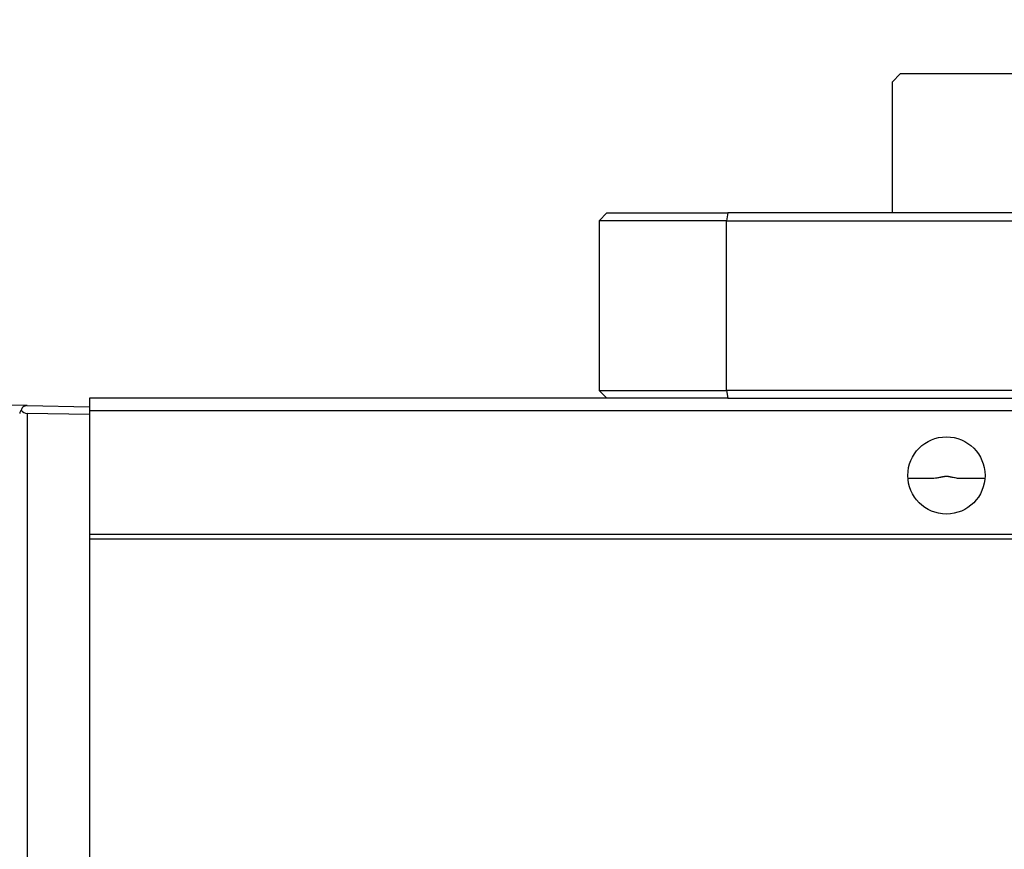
# Model space of a CAD drawing. Header units: inches. Extents: x 0 to 6721, y -3375 to 1330.
# Tile 43 of 198: x 4608 to 4672, y -3034 to -2980. Entities that reach past the tile are written whole.
import ezdxf

# ---------------------------------------------------------------- set-up
doc = ezdxf.new("R2010")
doc.units = ezdxf.units.IN
doc.header["$MEASUREMENT"] = 0
for name, color, linetype, lineweight in [('AM_5', 3, 'Continuous', 15), ('可見 (ISO)', 7, 'Continuous', 25), ('窄部可見 (ISO)', 7, 'Continuous', 25)]:
    doc.layers.add(name, color=color, linetype=linetype, lineweight=lineweight)
doc.styles.add('尺寸標註', font='romans.shx', dxfattribs={"bigfont": 'CHINESET.SHX'})
doc.dimstyles.new('複本(3) CNS2-1$0', dxfattribs={"dimtxt": 3.7, "dimasz": 3, "dimexe": 1.4, "dimexo": 1.4, "dimgap": 1, "dimtad": 1, "dimtoh": 1, "dimdsep": 46, "dimtxsty": '尺寸標註', "dimcen": 0, "dimclrd": 2, "dimclre": 2, "dimclrt": 3, "dimadec": 0, "dimazin": 2, "dimtp": 0.1, "dimtm": 0.1, "dimtfac": 0.71, "dimtmove": 0, "dimatfit": 0, "dimfxl": 0, "dimlwd": 13, "dimlwe": 13, "dimarcsym": 0})

# ---------------------------------------------------------------- blocks, each defined once
blk = doc.blocks.new('*D463')
at = {"layer": 'AM_5', "color": 2, "lineweight": 13}
for p, q in [((4604.957, -3003.933), (4604.957, -2946.505)), ((4798.957, -3004.335), (4798.957, -2946.505)), ((4607.957, -2947.905), (4795.957, -2947.905))]:
    blk.add_line(p, q, dxfattribs=at)
at = {"layer": 'AM_5', "color": 2}
for points in [[(4607.957, -2947.405), (4607.957, -2948.405), (4604.957, -2947.905)], [(4795.957, -2947.405), (4795.957, -2948.405), (4798.957, -2947.905)]]:
    blk.add_solid(points, dxfattribs=at)
at = {"layer": 'Defpoints', "color": 0}
for p in [(4798.957, -2947.905), (4604.957, -3005.333), (4798.957, -3005.735)]:
    blk.add_point(p, dxfattribs=at)
at = {"layer": 'AM_5', "color": 3, "insert": (4701.957, -2945.055), "char_height": 3.7, "attachment_point": 5, "style": '尺寸標註'}
blk.add_mtext('194', dxfattribs=at)
blk = doc.blocks.new('*D464')
at = {"layer": 'AM_5', "color": 2, "lineweight": 13}
for p, q in [((4574.387, -3015.855), (4574.387, -2934.005)), ((4798.957, -3004.335), (4798.957, -2934.005)), ((4795.957, -2935.405), (4577.387, -2935.405))]:
    blk.add_line(p, q, dxfattribs=at)
at = {"layer": 'AM_5', "color": 2}
for points in [[(4577.387, -2934.905), (4577.387, -2935.905), (4574.387, -2935.405)], [(4795.957, -2934.905), (4795.957, -2935.905), (4798.957, -2935.405)]]:
    blk.add_solid(points, dxfattribs=at)
at = {"layer": 'Defpoints', "color": 0}
for p in [(4574.387, -2935.405), (4798.957, -3005.735), (4574.387, -3017.255)]:
    blk.add_point(p, dxfattribs=at)
at = {"layer": 'AM_5', "color": 3, "insert": (4686.672, -2932.555), "char_height": 3.7, "attachment_point": 5, "style": '尺寸標註'}
blk.add_mtext('224.6', dxfattribs=at)

msp = doc.modelspace()

# ---------------------------------------------------------------- linework, layer by layer
at = {"layer": '可見 (ISO)'}
for p, q in [((4664.957, -2983.405), (4664.457, -2983.905)), ((4664.457, -2992.405), (4664.457, -2983.905)), ((4730.957, -2983.405), (4664.957, -2983.405)), ((4645.457, -2992.905), (4645.957, -2992.405)), ((4653.721, -2992.905), (4645.457, -2992.905)), ((4645.457, -2992.905), (4645.457, -3003.905)), ((4645.957, -2992.405), (4653.807, -2992.405)), ((4653.721, -2992.905), (4675.989, -2992.905)), ((4676.076, -2992.405), (4653.807, -2992.405)), ((4645.457, -3003.905), (4653.721, -3003.905)), ((4645.457, -3003.905), (4645.957, -3004.405)), ((4676.263, -3003.905), (4653.721, -3003.905)), ((4608.426, -3004.885), (4605.466, -3004.833)), ((4608.426, -3004.885), (4612.457, -3004.955)), ((4612.457, -3004.405), (4612.457, -3005.228)), ((4648.85, -3004.405), (4612.457, -3004.405)), ((4653.807, -3004.405), (4648.85, -3004.405)), ((4653.807, -3004.405), (4676.349, -3004.405)), ((4612.457, -3005.456), (4608.426, -3005.385)), ((4612.457, -3005.228), (4612.457, -3013.228)), ((4782.457, -3005.228), (4612.457, -3005.228)), ((4612.457, -3013.228), (4612.457, -3013.528)), ((4782.457, -3013.228), (4612.457, -3013.228)), ((4612.457, -3013.528), (4612.457, -3054.905)), ((4782.457, -3013.528), (4612.457, -3013.528))]:
    msp.add_line(p, q, dxfattribs=at)
msp.add_circle((4667.957, -3009.405), 2.5, dxfattribs=at)
for centre, major_axis, ratio, start_param, end_param in [((4608.416, -3005.384), (0.399, 0.389), 0.770677, 1.823387, 2.241715), ((4608.417, -3004.885), (0.355, -0.365), 0.965693, 4.596494, 5.510877)]:
    msp.add_ellipse(centre, major_axis=major_axis, ratio=ratio, start_param=start_param, end_param=end_param, dxfattribs=at)
msp.add_open_spline([(4608.426, -3004.885), (4608.398, -3004.885), (4608.37, -3004.886), (4608.314, -3004.895), (4608.287, -3004.902), (4608.216, -3004.927), (4608.177, -3004.95), (4608.113, -3005.004), (4608.087, -3005.036), (4608.047, -3005.106), (4608.034, -3005.144), (4608.026, -3005.183)], degree=3, knots=[0.00000017, 0.00000017, 0.00000017, 0.00000017, 0.0084045, 0.0084045, 0.01718948, 0.01718948, 0.03243922, 0.03243922, 0.04782725, 0.04782725, 0.0645138, 0.0645138, 0.0645138, 0.0645138], dxfattribs=at)
for points, weights, knots in [([(4668.768, -3009.609), (4668.535, -3009.566), (4668.175, -3009.5), (4668.017, -3009.472), (4667.951, -3009.466), (4667.869, -3009.477), (4667.646, -3009.517), (4667.272, -3009.586), (4667.147, -3009.609)], [4.78650374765, 6.54236834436, 15.0889633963, 32.661362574, 43.635390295, 27.5423041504, 11.2983427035, 5.59549803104, 4.78650374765], [-0.9415131, -0.9415131, -0.9415131, -0.918436, -0.8232346, -0.6072247, -0.2912616, -0.1009729, -0.0348747, -0.0242421, -0.0242421, -0.0242421]), ([(4667.147, -3009.609), (4666.965, -3009.609), (4666.27, -3009.609), (4665.465, -3009.609)], [9.25070951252, 7.90918394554, 5.05544864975, 3.55660042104], [-0.2218897, -0.2218897, -0.2218897, -0.1405292, -0.063622, -0.063622, -0.063622]), ([(4670.449, -3009.609), (4669.412, -3009.609), (4668.862, -3009.609), (4668.768, -3009.609)], [3.55660042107, 5.75703150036, 8.50275653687, 9.25070951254], [-2.1196836, -2.1196836, -2.1196836, -2.0067776, -1.961416, -1.961416, -1.961416])]:
    msp.add_rational_spline(points, weights, degree=2, knots=knots, dxfattribs=at)
at = {"layer": '窄部可見 (ISO)'}
for p, q in [((4653.807, -2992.405), (4653.721, -2992.905)), ((4653.721, -3003.905), (4653.721, -2992.905)), ((4653.721, -3003.905), (4653.807, -3004.405)), ((4608.426, -3005.385), (4608.426, -3087.476))]:
    msp.add_line(p, q, dxfattribs=at)

# ---------------------------------------------------------------- dimensions: what is measured, and where the dimension line sits
at = {"layer": 'AM_5'}
dim = msp.add_linear_dim(base=(4574.387, -2935.405), p1=(4798.957, -3005.735), p2=(4574.387, -3017.255), dimstyle='複本(3) CNS2-1$0', override={"dimdec": 1}, dxfattribs=at)
dim.commit()
dim.dimension.update_dxf_attribs({"geometry": '*D464', "text_midpoint": (4686.672, -2932.555)})
dim = msp.add_linear_dim(base=(4798.957, -2947.905), p1=(4604.957, -3005.333), p2=(4798.957, -3005.735), dimstyle='複本(3) CNS2-1$0', dxfattribs=at)
dim.commit()
dim.dimension.update_dxf_attribs({"geometry": '*D463', "text_midpoint": (4701.957, -2945.055)})

doc.saveas('drawing.dxf')
